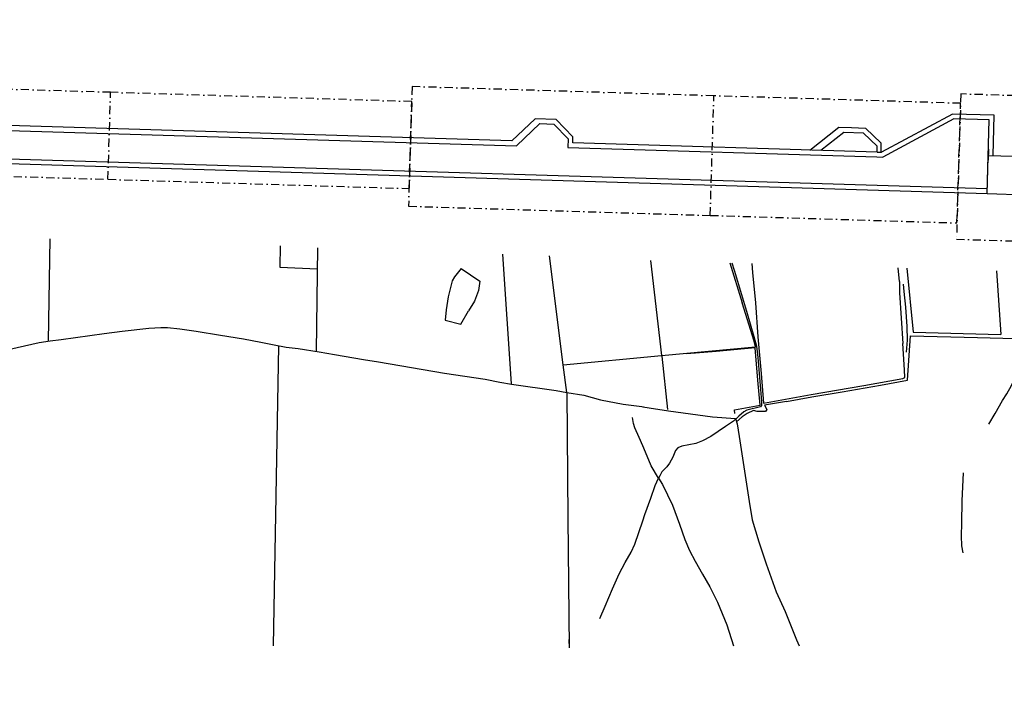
# Model space of a CAD drawing. Header units: metres. Extents: x 19327 to 24000, y 12000 to 18751.
# Tile 22 of 41: x 21526 to 23064, y 15055 to 16105. Entities that reach past the tile are written whole.
import ezdxf

# ---------------------------------------------------------------- set-up
doc = ezdxf.new("R2010")
doc.units = ezdxf.units.M
doc.linetypes.add('DASHDOT', pattern=[25.4, 12.7, -6.35, 0, -6.35])
for name, color, linetype in [('Gos-divisionline', 1, 'CONTINUOUS'), ('Keyplan-sh1$0$2', 254, 'CONTINUOUS'), ('Keyplan-sh1$0$20-KAVEL', 254, 'CONTINUOUS'), ('Keyplan-sh1$0$722', 254, 'CONTINUOUS'), ('Keyplan-sh1$0$725', 254, 'CONTINUOUS'), ('Keyplan-sh1$0$New Runway', 2, 'CONTINUOUS'), ('Keyplan-sh1$0$RESA', 2, 'CONTINUOUS')]:
    doc.layers.add(name, color=color, linetype=linetype)

msp = doc.modelspace()

# ---------------------------------------------------------------- linework, layer by layer
at = {"layer": 'Gos-divisionline', "linetype": 'DASHDOT'}
for points in [[(21185.2, 15869.9), (21663.8, 15855.3), (21667.9, 15991.2), (21189.3, 16005.8)], [(22133.3, 15813.3), (22604.5, 15798.9), (22610.2, 15985.8), (22139, 16000.2), (22133.3, 15813.3)], [(21663.8, 15855.3), (22134.2, 15840.9), (22138.3, 15976.8), (21667.9, 15991.2)], [(22604.5, 15798.9), (22989.9, 15787.2), (22995.6, 15974.1), (22610.2, 15985.8)]]:
    msp.add_lwpolyline(points, dxfattribs=at)
msp.add_lwpolyline([(22989.1, 15761.7), (23405.5, 15749), (23412.4, 15975.9), (22996, 15988.6)], close=True, dxfattribs=at)
at = {"layer": 'Keyplan-sh1$0$2'}
for points, invisible_edges in [([(24000.1, 11999.6), (20558.7, 16934), (20558.4, 16929.9), (20558.5, 16926.4)], 9), ([(24000.1, 11999.6), (20560.4, 16943.7), (20559.2, 16937.8), (20558.7, 16934)], 9), ([(24000.1, 11999.6), (20557.8, 16917.5), (20556.8, 16915.4), (20555.5, 16912.3)], 9), ([(24000.1, 11999.6), (20558.5, 16926.4), (20558.5, 16921.8), (20557.8, 16917.5)], 9), ([(24000.1, 11999.6), (20555.5, 16912.3), (20554.8, 16908.9), (20554, 16900.4)], 9), ([(24000.1, 11999.6), (20552.4, 16888.3), (20551.9, 16886.4), (20551.1, 16885)], 9), ([(24000.1, 11999.6), (20552.6, 16892.1), (20552.3, 16890.3), (20552.4, 16888.3)], 9), ([(24000.1, 11999.6), (20554, 16900.4), (20553.5, 16896), (20552.6, 16892.1)], 9), ([(24000.1, 11999.6), (20549.7, 16877.8), (20548.1, 16869), (20546.1, 16858)], 9), ([(24000.1, 11999.6), (20550.8, 16882.3), (20550.4, 16880.4), (20549.7, 16877.8)], 9), ([(24000.1, 11999.6), (20551.1, 16885), (20550.6, 16884), (20550.8, 16882.3)], 9), ([(24000.1, 11999.6), (20546.1, 16858), (20544.9, 16846.3), (20543.2, 16830.7)], 9), ([(24000.1, 11999.6), (20543.2, 16830.7), (20541.7, 16816.7), (20540.9, 16807.6)], 9), ([(24000.1, 11999.6), (20300, 16419.8), (20292.5, 16414.3), (20280.9, 16405.8)], 9), ([(24000.1, 11999.6), (20280.9, 16405.8), (20270.6, 16399.1), (20256.2, 16391.6)], 9), ([(24000.1, 11999.6), (20256.2, 16391.6), (20250.1, 16388), (20224.3, 16366.5)], 9), ([(24000.1, 11999.6), (20224.3, 16366.5), (20201.4, 16349.9), (20162, 16321.3)], 11), ([(24000.1, 11999.6), (20162, 16321.3), (20152, 16314.5), (20129, 16300.9)], 9), ([(24000.1, 11999.6), (20129, 16300.9), (20105, 16286.5), (20070.1, 16263.7)], 9), ([(24000.1, 11999.6), (20070.1, 16263.7), (20002.3, 16217.5), (19969.2, 16194.7)], 9), ([(24000.1, 11999.6), (19969.2, 16194.7), (19935.3, 16171.4), (19900.7, 16148.6)], 9), ([(24000.1, 11999.6), (19900.7, 16148.6), (19863.2, 16114.5), (19837.8, 16091.4)], 9), ([(23900.2, 12002.6), (19737.9, 16094.4), (19720.7, 16078.9), (19712, 16070.4)], 9), ([(24000.1, 11999.6), (19811.9, 16067.3), (19773.1, 16029.6), (19755.4, 16012.5)], 9), ([(24000.1, 11999.6), (19755.4, 16012.5), (19741.4, 15999.4), (19722.5, 15981.1)], 9), ([(24000.1, 11999.6), (19722.5, 15981.1), (19698.3, 15957.4), (19683.8, 15941.4)], 9), ([(24000.1, 11999.6), (19683.8, 15941.4), (19674.1, 15929.9), (19665.1, 15919.6)], 9), ([(24000.1, 11999.6), (19665.1, 15919.6), (19653.7, 15906.8), (19619, 15859.4)], 9), ([(24000.1, 11999.6), (19619, 15859.4), (19603.2, 15835.2), (19600.1, 15830.8)], 9)]:
    msp.add_3dface(points, dxfattribs=dict(at, invisible_edges=invisible_edges))
at = {"layer": 'Keyplan-sh1$0$20-KAVEL'}
for p, q in [((21573, 15762.5), (21570.2, 15602.5)), ((21932.8, 15751.5), (21932.3, 15717.8)), ((21989.5, 15586.6), (21991.7, 15748)), ((22279.8, 15738.6), (22293.6, 15535.6)), ((22374.8, 15565.4), (22353.2, 15735.7)), ((21932.3, 15717.8), (21991.3, 15715.7)), ((22511.1, 15728.6), (22528.6, 15580)), ((22635.2, 15724.8), (22654.5, 15662.1)), ((22911.5, 15716.3), (22921.4, 15616.5)), ((23051.8, 15712.1), (23058.4, 15613.1)), ((22900, 15695.9), (22900.2, 15677.7)), ((22900.2, 15677.7), (22905.3, 15599)), ((21748.9, 15624), (21756.8, 15623.9)), ((22921.4, 15616.5), (23058.4, 15613.1)), ((21930.1, 15595.4), (21922, 15126.5)), ((22374.8, 15565.4), (22528.6, 15580)), ((22528.7, 15578.8), (22537.7, 15495.7)), ((22086.6, 15570.1), (22189.6, 15552.7)), ((22380.4, 15522.2), (22374.8, 15565.4)), ((22380.4, 15522.2), (22382.2, 15326.1)), ((22497.7, 15500.2), (22500.1, 15499.8)), ((22649.6, 15453.6), (22665.5, 15351.8)), ((22382.2, 15326.1), (22384, 15123.4)), ((22383.9, 15136.4), (22384, 15123.4))]:
    msp.add_line(p, q, dxfattribs=at)
for points in [[(22638.5, 15724.7), (22642, 15713.3), (22661.1, 15649.2)], [(22669.6, 15723.7), (22670.7, 15709.8)], [(22215.3, 15716.2), (22204.9, 15703.1), (22201.5, 15696.9), (22199.1, 15688.5), (22195.3, 15671.6), (22192, 15651.6)], [(22215.3, 15716.2), (22244.5, 15696.2), (22242.6, 15681.8), (22236.2, 15664.8), (22227, 15649.7)], [(22670.7, 15709.8), (22675.2, 15662.2), (22679, 15609.4)], [(22900, 15695.9), (22898, 15716.8)], [(22911, 15585), (22912.5, 15603.8), (22912, 15625.1), (22909.8, 15655.3), (22907.6, 15680.2), (22906.6, 15691.7)], [(22528.6, 15580), (22675.2, 15593.8), (22673.2, 15602.6), (22654.5, 15662.1)], [(22192, 15651.6), (22190.7, 15635.5), (22214.8, 15629.2), (22227, 15649.7)], [(22661.1, 15649.2), (22672.5, 15609.8), (22676.7, 15594.6), (22678.7, 15576.7), (22684.5, 15508.1)], [(21556.6, 15600.1), (21573.6, 15603.1), (21590.6, 15605), (21657.9, 15614.5)], [(21657.9, 15614.5), (21685.8, 15617.9), (21727.4, 15622.6), (21746.2, 15624), (21750.5, 15624)], [(21756.8, 15623.9), (21776.1, 15621.5), (21801.7, 15617.8), (21839.4, 15611.7)], [(21839.4, 15611.7), (21875.4, 15605.9), (21902.4, 15601), (21923.5, 15596.6), (21942.3, 15593.2), (21961, 15590.8)], [(22912.6, 15541.3), (22917.2, 15610.6), (23022, 15608.4)], [(21453.4, 15571.7), (21483.9, 15583.1), (21498.9, 15587.5), (21556.6, 15600.1)], [(22679, 15609.4), (22683.9, 15551.7), (22687.9, 15505.7), (22762.4, 15519.3)], [(22762.4, 15519.3), (22844.5, 15533.4), (22905.5, 15544.2), (22908.3, 15545.9), (22907.8, 15557.5), (22905.3, 15599)], [(23022, 15608.4), (23120.9, 15605.7), (23115.4, 15521.4)], [(21961, 15590.8), (21993.7, 15586), (22017.8, 15581.8), (22062.7, 15573.9), (22086.6, 15570.1)], [(22614, 15586.3), (22581.6, 15583.7), (22567.5, 15582.8)], [(22678.9, 15541.7), (22674.7, 15591.8), (22614, 15586.3)], [(23039.6, 15472.8), (23049.3, 15489.5), (23060.9, 15509.7), (23068, 15520.3), (23075.2, 15533), (23083.9, 15552), (23089.9, 15563.8), (23097.1, 15570.7), (23109.8, 15582.2), (23117.3, 15590.3)], [(22189.6, 15552.7), (22253, 15542.9), (22276, 15538.2), (22294.1, 15535.5)], [(22294.1, 15535.5), (22363.8, 15525.2), (22380.4, 15522.2)], [(22642.9, 15489.2), (22642.6, 15495.4), (22682.4, 15502.2), (22678.9, 15541.7)], [(22723.6, 15508.4), (22763.2, 15515.5), (22810.5, 15523.3), (22870.4, 15533.8), (22912.6, 15541.3)], [(22380.4, 15522.2), (22407, 15518), (22433.2, 15511), (22468.6, 15504.2), (22497.7, 15500.2)], [(22684.5, 15508.1), (22684.8, 15501.7), (22682.8, 15500), (22661.5, 15494.4), (22656.9, 15491.9), (22649, 15485.3), (22641, 15477.5), (22628.2, 15469.2), (22605.2, 15453.7), (22592.5, 15446.6), (22582, 15442.7), (22560.2, 15438.3), (22554.1, 15435.9), (22550.4, 15431.7), (22546.3, 15421.4), (22541.1, 15411.8), (22536.7, 15406.2), (22529.1, 15398.4), (22525.7, 15392), (22523.5, 15388.3)], [(22723.6, 15508.4), (22689.2, 15502.3), (22692.7, 15495.9), (22691, 15492.7), (22677.9, 15492.5), (22672.1, 15493.9), (22662.3, 15489.4), (22654.4, 15484.4), (22645.6, 15476.6)], [(22499, 15500), (22508.9, 15498.3), (22539.4, 15493.6), (22608.3, 15484.3), (22644.2, 15481.5), (22646.7, 15473.2), (22649.6, 15453.6)], [(22499, 15439), (22493.4, 15452), (22486.8, 15467), (22484.8, 15473.8), (22483.1, 15483.4)], [(22523.5, 15388.3), (22512.2, 15407.7), (22503.4, 15428.8), (22499, 15439)], [(22999.8, 15396.7), (22997.5, 15353.2), (22996.9, 15318), (22996.6, 15298.2), (22997.2, 15282.9), (22998.9, 15272)], [(22499, 15322), (22502.3, 15331.5), (22511.9, 15357.2), (22518.7, 15377), (22523.5, 15388.3)], [(22523.5, 15388.3), (22530.2, 15378.3), (22545.4, 15346.4), (22556.4, 15316.3), (22565, 15292.5), (22572.3, 15275.6), (22580.9, 15258.7), (22592.6, 15238.4)], [(22665.5, 15351.8), (22670, 15323.2), (22680.5, 15289.1), (22691.8, 15254.6)], [(22432.1, 15169.3), (22440.6, 15188.3), (22451.7, 15215.6), (22462.5, 15238.8), (22471.5, 15256.8), (22481, 15272.8), (22486.7, 15285.4), (22499, 15322)], [(22691.8, 15254.6), (22707.4, 15211), (22721.8, 15180.2), (22739.1, 15136), (22743.2, 15126.5)], [(22592.6, 15238.4), (22604.1, 15218.6), (22615.6, 15194.8), (22630.3, 15159.3), (22640.8, 15126.7), (22640.9, 15126.5)]]:
    msp.add_lwpolyline(points, dxfattribs=at)
at = {"layer": 'Keyplan-sh1$0$722'}
for p, q in [((22813.1, 15928.6), (22777.5, 15900.5)), ((22813.1, 15928.6), (22777.5, 15900.5)), ((22843.8, 15927.6), (22813.1, 15928.6)), ((22865.3, 15907.2), (22843.8, 15927.6)), ((22865, 15897.9), (22865.3, 15907.2))]:
    msp.add_line(p, q, dxfattribs=at)
at = {"layer": 'Keyplan-sh1$0$725'}
for p, q in [((22760.2, 15901.1), (22805.4, 15936.7)), ((22805.4, 15936.7), (22825.2, 15936.1)), ((22825.3, 15936.1), (22846.8, 15935.4)), ((22846.8, 15935.4), (22871.7, 15911.9)), ((22871.3, 15897.7), (22871.7, 15911.9))]:
    msp.add_line(p, q, dxfattribs=at)
at = {"layer": 'Keyplan-sh1$0$New Runway'}
for p, q in [((20720.5, 15955.8), (22302.1, 15907.5)), ((22331, 15949.9), (22294.7, 15915.3)), ((22363.9, 15948.9), (22331, 15949.9)), ((22390, 15921.5), (22363.9, 15948.9)), ((22983.1, 15957.3), (22872.1, 15897.6)), ((22984.9, 15949.7), (22873.9, 15890.1)), ((23048.1, 15955.3), (22983.1, 15957.3)), ((23040.4, 15948), (22984.9, 15949.7)), ((23036.8, 15832.6), (23040.4, 15948)), ((23046.2, 15892.3), (23048.1, 15955.3)), ((22294.7, 15915.3), (21345.4, 15944.2)), ((22302.1, 15907.5), (22338.5, 15942.4)), ((22338.5, 15942.4), (22360.4, 15941.7)), ((22360.4, 15941.7), (22382.7, 15918.4)), ((20147.2, 15929), (23037.1, 15840.8)), ((23036.8, 15832.6), (20147.7, 15920.8)), ((22382.7, 15918.4), (22382.3, 15905.1)), ((22389.7, 15912.4), (22390, 15921.5)), ((22382.3, 15905.1), (22864.9, 15890.4)), ((22865.1, 15897.8), (22389.7, 15912.4)), ((22864.9, 15890.4), (22873.9, 15890.1)), ((22865.1, 15897.8), (22872.1, 15897.6))]:
    msp.add_line(p, q, dxfattribs=at)
at = {"layer": 'Keyplan-sh1$0$New Runway', "linetype": 'Continuous'}
msp.add_line((23039, 15902.5), (23038.4, 15885.1), dxfattribs=at)
at = {"layer": 'Keyplan-sh1$0$RESA', "linetype": 'Continuous'}
for p, q in [((23036.8, 15832.6), (23038.7, 15892.6)), ((23038.7, 15892.6), (23098.6, 15890.7)), ((23096.8, 15830.7), (23036.8, 15832.6))]:
    msp.add_line(p, q, dxfattribs=at)

doc.saveas('drawing.dxf')
